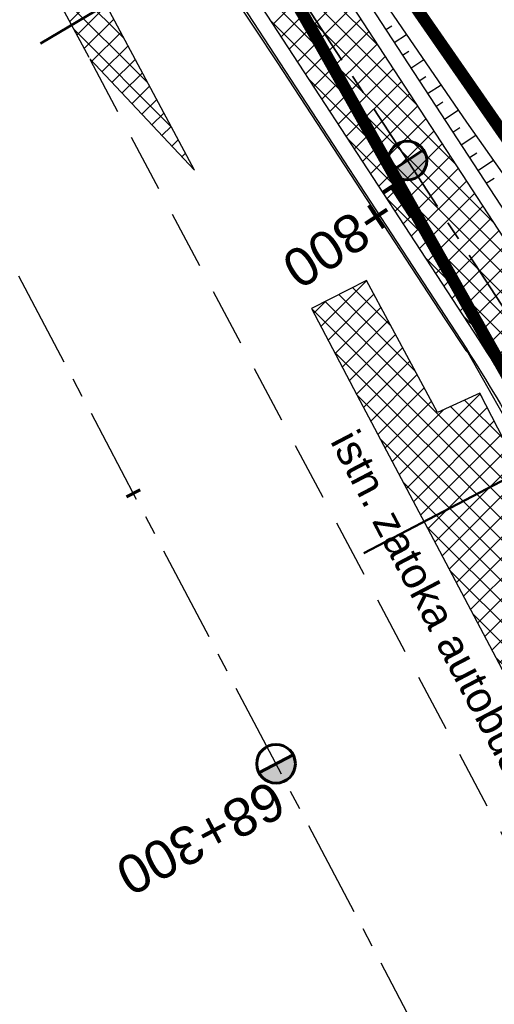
# Model space of a CAD drawing. Header units: metres. Extents: x 7529682 to 7533711, y 5721195 to 5727842.
# Tile 135 of 232: x 7530546 to 7530562, y 5726180 to 5726212. Entities that reach past the tile are written whole.
import ezdxf

# ---------------------------------------------------------------- set-up
doc = ezdxf.new("R2010")
doc.units = ezdxf.units.M
for name, pattern in [('817-dzialki-09-05-04$0$HIDDEN', [0.375, 0.25, -0.125]), ('ACAD_ISO05W100', [33, 24, -3, 0, -3, 0, -3]), ('CENTER', [50.800000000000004, 31.75, -6.35, 6.35, -6.35]), ('CENTER2', [28.575000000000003, 19.05, -3.175, 3.175, -3.175]), ('HIDDEN', [9.524999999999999, 6.35, -3.175])]:
    doc.linetypes.add(name, pattern=pattern)
for name, color, linetype in [('C-DROGI-SYTUACJA', 7, 'Continuous'), ('C-DROGI-SYTUACJA-ETYKIETY', 7, 'Continuous'), ('D-hatch-chodniki', 221, 'Continuous'), ('D-hatch-pobocza', 131, 'Continuous'), ('D-pobocza', 60, 'Continuous'), ('D-skarpa', 2, 'Continuous'), ('D-skarpa-kreskowanie', 2, 'Continuous')]:
    doc.layers.add(name, color=color, linetype=linetype)
for name, color, linetype, lineweight, true_color in [('D-hatch-ciag-pieszo-rowerowy', 7, 'Continuous', 13, 0xff9f80), ('D-LR-etap-III', 7, '817-dzialki-09-05-04$0$HIDDEN', 50, 0x00008f), ('D-przekroje-pop', 7, 'Continuous', 50, 0x000099)]:
    doc.layers.add(name, color=color, linetype=linetype, lineweight=lineweight, true_color=true_color)
for name, color, linetype, lineweight in [('D-krawędzie', 3, 'Continuous', 30), ('D-obrzeża', 2, 'Continuous', 30), ('D-opisy', 2, 'Continuous', 30), ('D-oś', 10, 'CENTER', 30), ('D-pas-drogowy', 7, 'ACAD_ISO05W100', 50)]:
    doc.layers.add(name, color=color, linetype=linetype, lineweight=lineweight)
doc.layers.add('poprzeczki', color=7, linetype='Continuous', true_color=0x0000c7)
doc.styles.get("Standard").update_dxf_attribs({"font": 'arial.ttf'})
pattern_1 = [(45, (0, 0), (-0.3367596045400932, 0.3367596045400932), []), (135, (0, 0), (-0.3367596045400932, -0.3367596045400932), [])]

# ---------------------------------------------------------------- blocks, each defined once
blk = doc.blocks.new('kilometraz')
at = {"linetype": 'ByBlock', "lineweight": -2}
blk.add_hatch(color=0, dxfattribs=at).paths.add_polyline_path([(0, -0.28125, 0.4142135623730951), (0.28125, 0, 0.4142135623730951), (0, 0.28125)])
at = {"color": 0, "linetype": 'ByBlock', "lineweight": -2}
blk.add_line((0, 0.28125), (0, -0.28125), dxfattribs=at)
blk.add_circle((0, 0), 0.28125, dxfattribs=at)
blk = doc.blocks.new('AeccTickLine')
at = {"color": 0, "linetype": 'ByBlock', "lineweight": -2}
blk.add_line((0, 1), (-3.673819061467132e-16, -1), dxfattribs=at)

msp = doc.modelspace()

# ---------------------------------------------------------------- hatches: boundary and pattern name
at = {"layer": 'D-hatch-chodniki', "true_color": 0x6e6e6e}
h = msp.add_hatch(dxfattribs=at)
h.set_pattern_fill('ANSI37', color=8, scale=0.15, style=0)
h.set_pattern_definition(pattern_1)
h.paths.add_polyline_path([(7530569.95, 5726176.26), (7530572.682691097, 5726174.422225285), (7530575.08, 5726172.81), (7530573.655, 5726175.529999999), (7530571.11, 5726177.18), (7530566.591466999, 5726185.820520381), (7530562.45, 5726193.74), (7530563.759999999, 5726194.44), (7530561.035, 5726199.74), (7530559.65, 5726199.11), (7530557.32, 5726203.42), (7530555.519999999, 5726202.51), (7530557.009500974, 5726199.688093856), (7530559.613885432, 5726194.767571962), (7530565.54, 5726183.56), (7530565.969999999, 5726183.81)])
at = {"layer": 'D-hatch-ciag-pieszo-rowerowy'}
h = msp.add_hatch(dxfattribs=at)
h.set_pattern_fill('ANSI37', color=256, scale=0.15, style=0)
h.set_pattern_definition(pattern_1)
edge = h.paths.add_edge_path()
edge.add_line((7530579.998522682, 5726163.493739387), (7530582.284496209, 5726164.518555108))
edge.add_line((7530582.284496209, 5726164.518555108), (7530574.938047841, 5726178.433592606))
edge.add_arc((7530619.154135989, 5726201.777490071), 49.99999999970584, 202.6680019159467, 207.8318275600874, ccw=False)
edge.add_line((7530573.016462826, 5726182.507951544), (7530570.149922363, 5726189.371401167))
edge.add_arc((7530524.012249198, 5726170.10186264), 50.00000000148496, 22.66800191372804, 27.59343639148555)
edge.add_line((7530568.325081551, 5726193.261588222), (7530565.111118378, 5726199.411048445))
edge.add_arc((7530529.660852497, 5726180.883267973), 40.00000000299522, 27.5934364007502, 33.13088798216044)
edge.add_line((7530563.157820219, 5726202.745407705), (7530555.510576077, 5726214.462444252))
edge.add_arc((7530589.007543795, 5726236.324583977), 39.99999999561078, 208.4475238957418, 213.1308879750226, ccw=False)
edge.add_line((7530553.837393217, 5726217.270437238), (7530543.027684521, 5726237.223001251))
edge.add_line((7530543.027684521, 5726237.223001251), (7530528.098577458, 5726266.318802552))
edge.add_line((7530528.098577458, 5726266.318802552), (7530507.524476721, 5726305.703644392))
edge.add_line((7530507.524476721, 5726305.703644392), (7530488.365786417, 5726341.908676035))
edge.add_line((7530488.365786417, 5726341.908676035), (7530485.291037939, 5726347.724119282))
edge.add_line((7530485.291037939, 5726347.724119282), (7530482.336740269, 5726347.963133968))
edge.add_line((7530482.336740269, 5726347.963133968), (7530486.156097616, 5726340.739370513))
edge.add_line((7530486.156097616, 5726340.739370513), (7530505.311679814, 5726304.540212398))
edge.add_line((7530505.311679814, 5726304.540212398), (7530525.878466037, 5726265.169372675))
edge.add_line((7530525.878466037, 5726265.169372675), (7530540.816194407, 5726236.056769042))
edge.add_line((7530540.816194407, 5726236.056769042), (7530551.687957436, 5726215.98966512))
edge.add_arc((7530586.858108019, 5726235.043811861), 40.00000000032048, 208.4475238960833, 213.1308879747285)
edge.add_line((7530553.361140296, 5726213.181672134), (7530560.998180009, 5726201.480270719))
edge.add_arc((7530527.501212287, 5726179.618130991), 40.00000000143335, 27.59343638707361, 33.130887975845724, ccw=False)
edge.add_line((7530562.95147817, 5726198.145911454), (7530566.059636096, 5726192.19889448))
edge.add_arc((7530521.746803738, 5726169.039168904), 50.00000000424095, 22.668001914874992, 27.593436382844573, ccw=False)
edge.add_line((7530567.884476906, 5726188.308707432), (7530570.753025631, 5726181.440449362))
edge.add_arc((7530616.890698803, 5726200.709987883), 50.00000000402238, 202.6680019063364, 207.8318275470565)
edge.add_line((7530572.674610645, 5726177.366090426), (7530579.998522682, 5726163.493739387))
at = {"layer": 'D-hatch-pobocza'}
h = msp.add_hatch(dxfattribs=at)
h.set_pattern_fill('ANSI37', color=256, scale=0.15, style=0)
h.set_pattern_definition(pattern_1)
h.paths.add_polyline_path([(7530484.05, 5726334.34), (7530471.92, 5726357.11), (7530458.95, 5726381.07), (7530447.57, 5726403.23), (7530435.55, 5726425.46), (7530424.34, 5726446.96), (7530408.219999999, 5726477.68), (7530396.719999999, 5726499.26), (7530381.74, 5726527.87), (7530371.44, 5726547.5), (7530359.58, 5726569.81), (7530349.42, 5726588.72), (7530332.29, 5726621.37), (7530323.719999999, 5726638.05), (7530306.54, 5726670.82), (7530298.559999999, 5726686.33), (7530287.259999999, 5726707.54), (7530284.291048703, 5726713.261271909), (7530282.669641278, 5726712.403913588), (7530284.501430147, 5726708.939695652), (7530291.375516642, 5726695.939652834), (7530296.045865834, 5726687.107244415), (7530304.46414878, 5726671.186868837), (7530316.603827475, 5726648.181421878), (7530333.058434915, 5726617.014067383), (7530350.00379698, 5726585.00616126), (7530367.257623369, 5726552.315762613), (7530385.762825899, 5726517.234589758), (7530404.054360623, 5726482.546167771), (7530421.086512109, 5726450.182125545), (7530442.441939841, 5726409.661369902), (7530463.421308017, 5726369.849931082), (7530489.269347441, 5726320.82820421), (7530506.411845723, 5726288.291398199), (7530524.314558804, 5726254.7836642), (7530540.549094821, 5726224.891183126), (7530548.272673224, 5726210.668598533), (7530551.69684983, 5726207.034942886), (7530543.21, 5726222.9), (7530538.34, 5726232.11), (7530533.7, 5726240.35), (7530511.95, 5726280.97), (7530499.24, 5726305.31)])

# ---------------------------------------------------------------- linework, layer by layer
at = {"layer": 'C-DROGI-SYTUACJA', "color": 10, "linetype": 'CENTER2', "lineweight": 35, "ltscale": 0.2}
msp.add_lwpolyline([(7530444.81964382, 5726422.144181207), (7530467.787193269, 5726378.155809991), (7530487.261147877, 5726341.323634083), (7530506.418078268, 5726305.121928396), (7530526.988521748, 5726265.744087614), (7530541.921939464, 5726236.639885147), (7530552.762675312, 5726216.630051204, 0.02043787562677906), (7530554.435858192, 5726213.822058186), (7530562.078000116, 5726202.112839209, -0.02416639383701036), (7530564.031298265, 5726198.778479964), (7530567.391574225, 5726192.349071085, -0.02149457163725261), (7530568.851446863, 5726189.236921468), (7530572.058530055, 5726181.558099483, 0.02253525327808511), (7530573.595798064, 5726178.298612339), (7530581.269449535, 5726163.763813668, 0.09655801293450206), (7530584.871000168, 5726159.294358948), (7530589.549337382, 5726155.353842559, -0.1081082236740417), (7530591.633482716, 5726152.642882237), (7530599.060079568, 5726136.869261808, -0.1935663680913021), (7530599.403975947, 5726130.908749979), (7530599.097438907, 5726129.998316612, 0.2231735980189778), (7530599.582685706, 5726125.774388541), (7530602.576188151, 5726120.930317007, -0.0171909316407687)], format="xyb", dxfattribs=at)
at = {"layer": 'D-krawędzie', "linetype": 'HIDDEN', "ltscale": 0.3}
msp.add_lwpolyline([(7530304.46414878, 5726671.186868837), (7530316.603827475, 5726648.181421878), (7530333.058434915, 5726617.014067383), (7530350.00379698, 5726585.00616126), (7530367.257623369, 5726552.315762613), (7530385.762825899, 5726517.234589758), (7530404.054360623, 5726482.546167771), (7530421.086512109, 5726450.182125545), (7530442.441939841, 5726409.661369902), (7530463.421308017, 5726369.849931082), (7530489.269347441, 5726320.82820421), (7530506.411845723, 5726288.291398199), (7530524.314558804, 5726254.7836642), (7530540.549094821, 5726224.891183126), (7530548.24, 5726210.73)], dxfattribs=at)
at = {"layer": 'D-krawędzie', "linetype": 'HIDDEN', "ltscale": 0.3, "flags": 128}
msp.add_lwpolyline([(7530572.009999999, 5726166.06), (7530548.24, 5726210.73)], dxfattribs=at)
at = {"layer": 'D-krawędzie', "color": 7, "linetype": 'ByBlock'}
msp.add_lwpolyline([(7530569.95, 5726176.26), (7530572.682691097, 5726174.422225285), (7530575.08, 5726172.81), (7530573.655, 5726175.529999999), (7530571.11, 5726177.18), (7530566.591466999, 5726185.820520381), (7530562.45, 5726193.74), (7530563.759999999, 5726194.44), (7530561.035, 5726199.74), (7530559.65, 5726199.11), (7530557.32, 5726203.42), (7530555.519999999, 5726202.51), (7530557.009500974, 5726199.688093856), (7530559.613885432, 5726194.767571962), (7530565.54, 5726183.56), (7530565.969999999, 5726183.81)], close=True, dxfattribs=at)
at = {"layer": 'D-LR-etap-III', "ltscale": 10, "flags": 128}
msp.add_lwpolyline([(7531750.474471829, 5723895.103125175, 0.4, 0.4, 0), (7531750.505, 5723895.13, 0.4, 0.4, 0), (7531682.71, 5724022.92, 0.4, 0.4, 0), (7531619.177023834, 5724147.203692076, 0.4, 0.4, 0), (7531592.308960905, 5724198.48863389, 0.4, 0.4, 0), (7531553.263875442, 5724272.918564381, 0.4, 0.4, 0), (7531504.019999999, 5724366.79, 0.4, 0.4, 0), (7531482.09, 5724407.62, 0.4, 0.4, 0), (7531412.350402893, 5724541.182759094, 0.4, 0.4, 0), (7531388.463669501, 5724586.929768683, 0.4, 0.4, 0), (7531345.12, 5724669.94, 0.4, 0.4, 0), (7531127.66, 5725081.67, 0.4, 0.4, 0), (7531059.253139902, 5725211.040795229, 0.4, 0.4, 0), (7531008.007244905, 5725307.953830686, 0.4, 0.4, 0), (7530964.181635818, 5725390.835555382, 0.4, 0.4, 0), (7530914.557354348, 5725484.683561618, 0.4, 0.4, 0), (7530865.243241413, 5725577.493975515, 0.4, 0.4, 0), (7530840.085257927, 5725624.058651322, 0.4, 0.4, 0), (7530802.559525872, 5725694.924584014, 0.4, 0.4, 0), (7530755.54, 5725787.51, 0.4, 0.4, 0), (7530708.717810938, 5725876.303221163, 0.4, 0.4, 0), (7530695.12, 5725902.09, 0.4, 0.4, 0), (7530642.91397006, 5726001.07839487, 0.4, 0.4, 0), (7530634.934723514, 5726016.146615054, 0.4, 0.4, 0), (7530610.820000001, 5726061.929999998, 0.4, 0.4, 0), (7530610.820000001, 5726061.929999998, 0.4, 0.4, 0), (7530607.21, 5726063.51, 0.4, 0.4, 0), (7530597.42, 5726080.68, 0.4, 0.4, 0), (7530591.16, 5726088.44, 0.4, 0.4, 0), (7530581.28, 5726107.21, 0.4, 0.4, 0), (7530571.29, 5726130.56, 0.4, 0.4, 0), (7530549.554994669, 5726171.527317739, 0.4, 0.4, 0), (7530531.014309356, 5726206.473807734, 0.4, 0.4, 0), (7530516.461208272, 5726236.016618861, 0.4, 0.4, 0), (7530500.798929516, 5726266.141265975, 0.4, 0.4, 0), (7530491.349999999, 5726283.94, 0.4, 0.4, 0), (7530482.4, 5726303.41, 0.4, 0.4, 0), (7530482.4, 5726303.41, 0.4, 0.4, 0), (7530450.41, 5726357.28, 0.4, 0.4, 0), (7530397.759396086, 5726458.499907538, 0.4, 0.4, 0), (7530334.707815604, 5726583.664702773, 0.4, 0.4, 0), (7530303.939274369, 5726645.167943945, 0.4, 0.4, 0), (7530300.509779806, 5726651.777515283, 0.4, 0.4, 0), (7530289.213532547, 5726671.966724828, 0.4, 0.4, 0), (7530281.54, 5726685.57, 0.4, 0.4, 0), (7530261.37085633, 5726724.163374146, 0.4, 0.4, 0), (7530254.03, 5726738.21, 0.4, 0.4, 0), (7530197.219999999, 5726845.06, 0.4, 0.4, 0), (7530194.71, 5726849.15, 0.4, 0.4, 0), (7530195.92, 5726850.75, 0.4, 0.4, 0), (7530170.546669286, 5726892.961489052, 0.4, 0.4, 0), (7530143.174718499, 5726945.065838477, 0.4, 0.4, 0), (7530105.059999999, 5727018.32, 0.4, 0.4, 0), (7530100.059999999, 5727027.16, 0.4, 0.4, 0), (7530062.318670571, 5727099.625398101, 0.4, 0.4, 0), (7530015.378537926, 5727189.420463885, 0.4, 0.4, 0), (7529983.207960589, 5727250.206596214, 0.4, 0.4, 0), (7529953.284293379, 5727306.74720398, 0.4, 0.4, 0), (7529900.67053443, 5727406.15903814, 0.4, 0.4, 0), (7529890.630239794, 5727425.131178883, 0.4, 0.4, 0), (7529875.155383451, 5727454.426350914, 0.4, 0.4, 0), (7529857.560096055, 5727487.787346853, 0.4, 0.4, 0), (7529835.194401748, 5727530.19312405, 0.4, 0.4, 0), (7529811.740544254, 5727574.662079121, 0.4, 0.4, 0), (7529792.101859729, 5727611.922638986, 0.4, 0.4, 0), (7529768.066117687, 5727657.469613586, 0.4, 0.4, 0), (7529755.210566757, 5727682.131373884, 0.4, 0.4, 0), (7529753.309999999, 5727681.13, 0.4, 0.4, 0), (7529739.21, 5727707.77, 0.4, 0.4, 0), (7529735.394745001, 5727711.251990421, 0.4, 0.4, 0), (7529725.42, 5727730.2, 0.4, 0.4, 0), (7529723.55, 5727729.88, 0.4, 0.4, 0), (7529695.566668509, 5727782.932080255, 0.4, 0.4, 0), (7529717.67971874, 5727794.024357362, 0.4, 0.4, 0), (7529736.274870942, 5727758.647400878, 0.4, 0.4, 0), (7529736.274870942, 5727758.647400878, 0.4, 0.4, 0), (7529744.511003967, 5727750.406106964, 0.4, 0.4, 0), (7529744.511003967, 5727750.406106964, 0.4, 0.4, 0), (7529750.282568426, 5727738.549848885, 0.4, 0.4, 0), (7529777.108510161, 5727687.569424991, 0.4, 0.4, 0), (7529796.51537536, 5727651.329932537, 0.4, 0.4, 0), (7529814.937945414, 5727616.793170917, 0.4, 0.4, 0), (7529839.006722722, 5727572.303976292, 0.4, 0.4, 0), (7529860.617626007, 5727532.509108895, 0.4, 0.4, 0), (7529882.348967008, 5727491.504261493, 0.4, 0.4, 0), (7529904.865139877, 5727449.096370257, 0.4, 0.4, 0), (7529920.747384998, 5727418.884773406, 0.4, 0.4, 0), (7529946.676504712, 5727368.547487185, 0.4, 0.4, 0), (7529972.024701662, 5727320.573310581, 0.4, 0.4, 0), (7529987.740014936, 5727290.153392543, 0.4, 0.4, 0), (7529996.497385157, 5727273.661630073, 0.4, 0.4, 0), (7530017.541471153, 5727234.202689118, 0.4, 0.4, 0), (7530033.053657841, 5727204.864166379, 0.4, 0.4, 0), (7530051.622983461, 5727170.222745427, 0.4, 0.4, 0), (7530069.276612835, 5727137.015751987, 0.4, 0.4, 0), (7530089.385386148, 5727097.533639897, 0.4, 0.4, 0), (7530109.712512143, 5727060.746615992, 0.4, 0.4, 0), (7530136.769722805, 5727011.640131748, 0.4, 0.4, 0), (7530162.446686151, 5726962.743777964, 0.4, 0.4, 0), (7530187.674104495, 5726916.992101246, 0.4, 0.4, 0), (7530207.820739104, 5726879.335323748, 0.4, 0.4, 0), (7530230.625609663, 5726834.518686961, 0.4, 0.4, 0), (7530262.288093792, 5726776.61832811, 0.4, 0.4, 0), (7530277.509672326, 5726760.213143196, 0.4, 0.4, 0), (7530286.036865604, 5726744.106684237, 0.4, 0.4, 0), (7530288.097472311, 5726735.884066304, 0.4, 0.4, 0), (7530290.393870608, 5726725.046963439, 0.4, 0.4, 0), (7530296.17664807, 5726713.582980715, 0.4, 0.4, 0), (7530302.726195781, 5726701.18226779, 0.4, 0.4, 0), (7530325.685047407, 5726657.466383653, 0.4, 0.4, 0), (7530343.243978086, 5726623.648592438, 0.4, 0.4, 0), (7530360.229820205, 5726591.746871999, 0.4, 0.4, 0), (7530383.20855044, 5726548.059469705, 0.4, 0.4, 0), (7530406.017875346, 5726503.605514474, 0.4, 0.4, 0), (7530427.464919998, 5726462.620289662, 0.4, 0.4, 0), (7530447.9278544, 5726424.388014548, 0.4, 0.4, 0), (7530471.126878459, 5726379.920667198, 0.4, 0.4, 0), (7530490.501003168, 5726343.033350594, 0.4, 0.4, 0), (7530509.499458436, 5726306.733076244, 0.4, 0.4, 0), (7530529.890269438, 5726267.244072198, 0.4, 0.4, 0), (7530543.852446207, 5726238.990319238, 0.4, 0.4, 0), (7530554.808897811, 5726218.943990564, 0.4, 0.4, 0), (7530559.027108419, 5726212.223286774, 0.4, 0.4, 0), (7530563.060988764, 5726206.409670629, 0.4, 0.4, 0), (7530566.93354971, 5726200.463543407, 0.4, 0.4, 0), (7530569.771022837, 5726194.901501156, 0.4, 0.4, 0), (7530571.47319415, 5726191.282350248, 0.4, 0.4, 0), (7530572.839142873, 5726188.024533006, 0.4, 0.4, 0), (7530575.295071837, 5726182.034664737, 0.4, 0.4, 0), (7530579.736851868, 5726173.306070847, 0.4, 0.4, 0), (7530583.3, 5726167.41, 0.4, 0.4, 0), (7530593.4, 5726163.33, 0.4, 0.4, 0), (7530598.618375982, 5726155.264489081, 0.4, 0.4, 0), (7530608.258304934, 5726140.497132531, 0.4, 0.4, 0), (7530603.269999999, 5726136.83, 0.4, 0.4, 0), (7530606.53, 5726131.84, 0.4, 0.4, 0), (7530604.239057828, 5726124.21679044, 0.4, 0.4, 0), (7530605.847136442, 5726121.630127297, 0.4, 0.4, 0), (7530608.971611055, 5726116.164124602, 0.4, 0.4, 0), (7530618.114293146, 5726097.791111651, 0.4, 0.4, 0), (7530651.213125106, 5726034.959524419, 0.4, 0.4, 0), (7530670.243741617, 5725998.61095082, 0.4, 0.4, 0), (7530698.075474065, 5725945.952624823, 0.4, 0.4, 0), (7530716.505955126, 5725911.3051464, 0.4, 0.4, 0), (7530735.223454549, 5725875.667401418, 0.4, 0.4, 0), (7530752.504235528, 5725842.154920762, 0.4, 0.4, 0), (7530778.310652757, 5725793.501254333, 0.4, 0.4, 0), (7530797.499961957, 5725756.381811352, 0.4, 0.4, 0), (7530812.518974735, 5725728.28874362, 0.4, 0.4, 0), (7530820.039295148, 5725713.160404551, 0.4, 0.4, 0), (7530822.422446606, 5725710.193574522, 0.4, 0.4, 0), (7530833.154893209, 5725688.800634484, 0.4, 0.4, 0), (7530849.629354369, 5725656.158601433, 0.4, 0.4, 0), (7530867.98290276, 5725621.963939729, 0.4, 0.4, 0), (7530872.629809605, 5725612.88760475, 0.4, 0.4, 0), (7530880.354488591, 5725597.594500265, 0.4, 0.4, 0), (7530883.839446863, 5725593.389159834, 0.4, 0.4, 0), (7530891.782113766, 5725587.763349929, 0.4, 0.4, 0), (7530895.038670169, 5725584.280746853, 0.4, 0.4, 0), (7530897.033644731, 5725580.941110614, 0.4, 0.4, 0), (7530900.951646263, 5725579.945856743, 0.4, 0.4, 0), (7530904.80970798, 5725571.977328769, 0.4, 0.4, 0), (7530903.682362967, 5725568.566434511, 0.4, 0.4, 0), (7530908.900614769, 5725558.844845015, 0.4, 0.4, 0), (7530910.252030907, 5725545.671606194, 0.4, 0.4, 0), (7530912.872986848, 5725538.645543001, 0.4, 0.4, 0), (7530945.278171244, 5725478.464284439, 0.4, 0.4, 0), (7530959.692318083, 5725450.24628822, 0.4, 0.4, 0), (7531002.82670893, 5725368.192370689, 0.4, 0.4, 0), (7531044.703532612, 5725290.314293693, 0.4, 0.4, 0), (7531064.098839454, 5725253.212562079, 0.4, 0.4, 0), (7531083.010253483, 5725216.677517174, 0.4, 0.4, 0), (7531113.013137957, 5725158.465613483, 0.4, 0.4, 0), (7531137.364304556, 5725113.07076138, 0.4, 0.4, 0), (7531150.830830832, 5725086.711759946, 0.4, 0.4, 0), (7531159.745663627, 5725076.640848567, 0.4, 0.4, 0), (7531166.309999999, 5725074.58, 0.4, 0.4, 0), (7531172.29, 5725062.58, 0.4, 0.4, 0), (7531170.589828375, 5725055.605912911, 0.4, 0.4, 0), (7531173.732823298, 5725044.080706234, 0.4, 0.4, 0), (7531215.342008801, 5724964.859648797, 0.4, 0.4, 0), (7531238.054496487, 5724921.684649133, 0.4, 0.4, 0), (7531262.389821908, 5724875.282876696, 0.4, 0.4, 0), (7531295.587160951, 5724811.265731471, 0.4, 0.4, 0), (7531348.487908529, 5724712.362812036, 0.4, 0.4, 0), (7531363.740817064, 5724682.68394264, 0.4, 0.4, 0), (7531366.986905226, 5724675.865317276, 0.4, 0.4, 0), (7531382.541261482, 5724646.110625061, 0.4, 0.4, 0), (7531401.299165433, 5724610.874551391, 0.4, 0.4, 0), (7531428.964837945, 5724558.862274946, 0.4, 0.4, 0), (7531449.111202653, 5724520.397801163, 0.4, 0.4, 0), (7531477.292992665, 5724465.831467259, 0.4, 0.4, 0), (7531500.996290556, 5724421.112506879, 0.4, 0.4, 0), (7531512.121834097, 5724400.549045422, 0.4, 0.4, 0), (7531513.78163794, 5724396.757451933, 0.4, 0.4, 0), (7531526.32, 5724379.39, 0.4, 0.4, 0), (7531566.783642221, 5724302.73628205, 0.4, 0.4, 0), (7531578.579156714, 5724282.774819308, 0.4, 0.4, 0), (7531584.232619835, 5724273.111246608, 0.4, 0.4, 0), (7531590.109283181, 5724263.508189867, 0.4, 0.4, 0), (7531593.027899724, 5724258.771479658, 0.4, 0.4, 0), (7531595.711841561, 5724254.226824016, 0.4, 0.4, 0), (7531601.659976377, 5724243.898197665, 0.4, 0.4, 0), (7531606.097733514, 5724235.986407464, 0.4, 0.4, 0), (7531609.382207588, 5724230.799061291, 0.4, 0.4, 0), (7531611.580260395, 5724227.671180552, 0.4, 0.4, 0), (7531612.707802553, 5724225.86410867, 0.4, 0.4, 0), (7531618.665224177, 5724214.480919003, 0.4, 0.4, 0), (7531619.885522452, 5724212.333950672, 0.4, 0.4, 0), (7531620.931818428, 5724210.787064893, 0.4, 0.4, 0), (7531623.518605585, 5724207.111542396, 0.4, 0.4, 0), (7531626.143926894, 5724203.61306897, 0.4, 0.4, 0), (7531632.022984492, 5724196.485954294, 0.4, 0.4, 0), (7531653.949089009, 5724152.617641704, 0.4, 0.4, 0), (7531656.750690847, 5724143.103797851, 0.4, 0.4, 0), (7531659.61440691, 5724133.254504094, 0.4, 0.4, 0), (7531661.627147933, 5724128.646047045, 0.4, 0.4, 0.01093811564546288), (7531674.314987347, 5724101.43546424, 0.4, 0.4, 0), (7531685.137626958, 5724081.408252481, 0.4, 0.4, 0), (7531692.159945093, 5724066.277333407, 0.4, 0.4, 0), (7531699.662164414, 5724051.388120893, 0.4, 0.4, 0), (7531704.480624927, 5724040.808561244, 0.4, 0.4, 0), (7531704.480624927, 5724040.808561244, 0.4, 0.4, 0), (7531704.401251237, 5724037.368913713, 0.4, 0.4, 0), (7531720.383609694, 5724003.441317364, 0.4, 0.4, 0), (7531728.79890528, 5723986.206298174, 0.4, 0.4, 0), (7531733.237926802, 5723977.192631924, 0.4, 0.4, 0), (7531736.750027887, 5723969.505210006, 0.4, 0.4, 0), (7531737.336143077, 5723968.518916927, 0.4, 0.4, 0), (7531738.285051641, 5723967.699360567, 0.4, 0.4, 0), (7531742.180915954, 5723962.346428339, 0.4, 0.4, 0), (7531744.286141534, 5723958.615526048, 0.4, 0.4, 0), (7531755.393260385, 5723944.192617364, 0.4, 0.4, 0), (7531758.69, 5723936.76, 0.4, 0.4, 0), (7531780.08, 5723929.25, 0.4, 0.4, 0), (7531792.611989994, 5723906.337708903, 0.4, 0.4, 0), (7531792.611989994, 5723906.337708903, 0.4, 0.4, 0), (7531756.962094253, 5723883.055323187, 0.4, 0.4, 0), (7531750.46, 5723895.130000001, 0.4, 0.4, 0), (7531750.46, 5723895.130000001, 0, 0, 0)], format="xyseb", dxfattribs=at)
at = {"layer": 'D-obrzeża'}
for points in [[(7530445.927238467, 5726422.723607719), (7530468.89375299, 5726378.737218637), (7530488.365786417, 5726341.908676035), (7530507.524476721, 5726305.703644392), (7530528.098577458, 5726266.318802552), (7530543.027684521, 5726237.223001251), (7530553.837393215, 5726217.270437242, 0.02043787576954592), (7530555.510576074, 5726214.462444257), (7530563.157820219, 5726202.745407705, -0.0241663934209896), (7530565.111118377, 5726199.411048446), (7530568.325081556, 5726193.261588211, -0.0214945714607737), (7530570.149922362, 5726189.371401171), (7530573.016462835, 5726182.507951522, 0.02253525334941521), (7530574.938047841, 5726178.433592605), (7530582.466790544, 5726164.173268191, 0.1441227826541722), (7530586.406513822, 5726160.126788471), (7530591.401727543, 5726157.316315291, -0.1432658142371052), (7530593.36372415, 5726155.307912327), (7530594.228048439, 5726153.684013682)], [(7530443.712049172, 5726421.564754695), (7530466.680633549, 5726377.574401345), (7530486.156097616, 5726340.739370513), (7530505.311679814, 5726304.540212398), (7530525.878466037, 5726265.169372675), (7530540.816194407, 5726236.056769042), (7530551.687957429, 5726215.989665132, 0.02043787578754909), (7530553.361140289, 5726213.181672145), (7530560.998180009, 5726201.480270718, -0.02416639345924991), (7530562.95147817, 5726198.145911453), (7530566.059636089, 5726192.198894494, -0.02149457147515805), (7530567.884476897, 5726188.308707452), (7530570.753025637, 5726181.440449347, 0.02253525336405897), (7530572.674610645, 5726177.366090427), (7530580.714128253, 5726162.138298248, 0.1015835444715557), (7530584.545960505, 5726157.478765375), (7530584.686263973, 5726157.365285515, -0.1007353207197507), (7530588.494501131, 5726152.75026333), (7530588.874100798, 5726152.037068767)]]:
    msp.add_lwpolyline(points, format="xyb", dxfattribs=at)
at = {"layer": 'D-oś', "ltscale": 0.1}
msp.add_lwpolyline([(7530594.845000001, 5726110.895), (7530540.21, 5726214.45), (7530503.320056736, 5726286.650988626), (7530486.173361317, 5726319.195761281), (7530460.324927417, 5726368.21823651), (7530439.345630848, 5726408.029539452), (7530417.989237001, 5726448.552129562), (7530400.958415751, 5726480.913646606), (7530382.667120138, 5726515.601615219), (7530364.162298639, 5726550.68206594), (7530346.909504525, 5726583.37050876), (7530329.964237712, 5726615.378234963), (7530313.508365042, 5726646.547986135), (7530301.370075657, 5726669.550802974)], dxfattribs=at)
at = {"layer": 'D-pas-drogowy', "ltscale": 0.2, "flags": 128}
msp.add_lwpolyline([(7531633.018560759, 5724182.834272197, 0.4, 0.4, 0), (7531617.558899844, 5724211.608162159, 0.4, 0.4, 0), (7531566.783642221, 5724302.73628205, 0.4, 0.4, 0), (7531538.419082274, 5724356.469679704, 0.4, 0.4, 0), (7531526.32, 5724379.39, 0.4, 0.4, 0), (7531516.102085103, 5724393.607319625, 0.4, 0.4, 0.001485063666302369), (7531513.78037409, 5724396.837773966, 0.4, 0.4, 0), (7531501.87, 5724413.41, 0.4, 0.4, 0), (7531474.926107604, 5724464.507896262, 0.4, 0.4, 0), (7531446.200436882, 5724518.992313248, 0.4, 0.4, 0), (7531424.962185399, 5724559.262257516, 0.4, 0.4, 0), (7531398.444460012, 5724609.565801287, 0.4, 0.4, 0), (7531379.647455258, 5724645.216004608, 0.4, 0.4, 0), (7531365.23, 5724672.56, 0.4, 0.4, 0), (7531341.305752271, 5724717.915356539, 0.4, 0.4, 0), (7531312.899996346, 5724771.788898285, 0.4, 0.4, 0), (7531292.590923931, 5724810.306502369, 0.4, 0.4, 0), (7531259.391619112, 5724873.271351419, 0.4, 0.4, 0), (7531233.740401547, 5724921.922582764, 0.4, 0.4, 0), (7531203.072738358, 5724980.092044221, 0.4, 0.4, 0), (7531173.471398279, 5725036.225177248, 0.4, 0.4, 0), (7531168.269999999, 5725046.09, 0.4, 0.4, 0), (7531172.29, 5725062.58, 0.4, 0.4, 0), (7531166.309999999, 5725074.58, 0.4, 0.4, 0), (7531150.32, 5725079.6, 0.4, 0.4, 0), (7531141.5, 5725096.43, 0.4, 0.4, 0), (7531109.311735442, 5725157.814415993, 0.4, 0.4, 0), (7531086.641300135, 5725201.047918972, 0.4, 0.4, 0), (7531059.198258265, 5725253.383662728, 0.4, 0.4, 0), (7531028.206828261, 5725312.48946212, 0.4, 0.4, 0), (7530999.104694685, 5725367.990143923, 0.4, 0.4, 0), (7530956.247527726, 5725449.724815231, 0.4, 0.4, 0), (7530924.397774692, 5725510.463768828, 0.4, 0.4, 0), (7530897.509999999, 5725561.74, 0.4, 0.4, 0), (7530894.46, 5725566.14, 0.4, 0.4, 0), (7530892.16, 5725570.49, 0.4, 0.4, 0), (7530869.362688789, 5725613.307018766, 0.4, 0.4, 0), (7530861.693971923, 5725627.704613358, 0.4, 0.4, 0), (7530852.74, 5725644.52, 0.4, 0.4, 0), (7530831.509999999, 5725684.2, 0.4, 0.4, 0), (7530811.13, 5725722.52, 0.4, 0.4, 0), (7530792.3476413, 5725757.940652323, 0.4, 0.4, 0), (7530768.03, 5725803.8, 0.4, 0.4, 0), (7530748.768542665, 5725840.178507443, 0.4, 0.4, 0), (7530727.7, 5725879.97, 0.4, 0.4, 0), (7530712.0981582, 5725909.54523909, 0.4, 0.4, 0), (7530693.644105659, 5725944.645156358, 0.4, 0.4, 0), (7530665.702224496, 5725997.538976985, 0.4, 0.4, 0), (7530641.759999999, 5726042.88, 0.4, 0.4, 0), (7530616.5, 5726091.48, 0.4, 0.4, 0), (7530604.628439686, 5726114.319880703, 0.4, 0.4, -0.007762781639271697), (7530602.5, 5726118.43, 0.4, 0.4, 0), (7530603.992037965, 5726123.394821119, 0.4, 0.4, 0), (7530606.53, 5726131.84, 0.4, 0.4, 0), (7530603.269999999, 5726136.83, 0.4, 0.4, 0), (7530593.775620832, 5726151.368713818, 0.4, 0.4, 0), (7530590.202637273, 5726156.84001263, 0.4, 0.4, 0), (7530583.3, 5726167.41, 0.4, 0.4, 0), (7530580.578343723, 5726170.427567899, 0.4, 0.4, 0), (7530575.849999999, 5726175.67, 0.4, 0.4, 0), (7530569.009999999, 5726186.66, 0.4, 0.4, 0), (7530562.555322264, 5726199.189409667, 0.4, 0.4, 0), (7530555.67, 5726211.39, 0.4, 0.4, 0), (7530548.29, 5726224.23, 0.4, 0.4, 0), (7530540.58, 5726237.71, 0.4, 0.4, 0), (7530532.679999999, 5726252.65, 0.4, 0.4, 0), (7530524.059999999, 5726269.35, 0.4, 0.4, 0), (7530502.82, 5726309.91, 0.4, 0.4, 0), (7530488.83, 5726336.63, 0.4, 0.4, 0), (7530466.03, 5726380.16, 0.4, 0.4, 0), (7530438.469999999, 5726432.77, 0.4, 0.4, 0), (7530424.53, 5726459.09, 0.4, 0.4, 0), (7530401.63, 5726502.97, 0.4, 0.4, 0), (7530383.38, 5726538.06, 0.4, 0.4, 0), (7530353.969999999, 5726593.52, 0.4, 0.4, 0), (7530338.469999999, 5726622.74, 0.4, 0.4, 0), (7530322.009999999, 5726653.88, 0.4, 0.4, 0), (7530297.54, 5726700.33, 0.4, 0.4, 0), (7530287.38, 5726719.6, 0.4, 0.4, 0), (7530285.94993921, 5726722.315508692, 0.4, 0.4, 0), (7530280.259999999, 5726733.12, 0.4, 0.4, 0), (7530266.73, 5726758.74, 0.4, 0.4, 0), (7530260.42, 5726770.47, 0.4, 0.4, 0), (7530253.25, 5726783.82, 0.4, 0.4, 0), (7530244.95, 5726799.33, 0.4, 0.4, 0), (7530239.389999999, 5726808.49, 0.4, 0.4, 0), (7530238.29, 5726807.9, 0.4, 0.4, 0), (7530218.11, 5726850.67, 0.4, 0.4, 0), (7530175.906646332, 5726928.168028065, 0.4, 0.4, 0), (7530096.679999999, 5727076.15, 0.4, 0.4, 0), (7530094.679999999, 5727079.89, 0.4, 0.4, 0), (7530064.59693469, 5727135.522637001, 0.4, 0.4, 0), (7530046.730970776, 5727168.8921561, 0.4, 0.4, 0), (7530025.803045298, 5727208.461374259, 0.4, 0.4, 0), (7530012.846501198, 5727232.979315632, 0.4, 0.4, 0), (7529994.15, 5727268.45, 0.4, 0.4, 0), (7529981.670868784, 5727291.93018666, 0.4, 0.4, 0), (7529949.889999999, 5727351.73, 0.4, 0.4, 0), (7529924.75, 5727399.03, 0.4, 0.4, 0), (7529915.515824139, 5727417.099754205, 0.4, 0.4, 0), (7529885.83, 5727475.19, 0.4, 0.4, 0), (7529862.559999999, 5727519.97, 0.4, 0.4, 0), (7529852.984923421, 5727538.191086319, 0.4, 0.4, 0), (7529836.513084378, 5727569.51130111, 0.4, 0.4, 0), (7529815.36890814, 5727609.140983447, 0.4, 0.4, 0), (7529792.795203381, 5727651.247499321, 0.4, 0.4, 0), (7529774.199114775, 5727685.858348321, 0.4, 0.4, 0), (7529746.966026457, 5727736.059440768, 0.4, 0.4, 0), (7529733.92, 5727757.62, 0.4, 0.4, 0), (7529708.607472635, 5727806.388536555, 0.4, 0.4, 0), (7529688.491967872, 5727796.344621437, 0.4, 0.4, 0), (7529723.55, 5727729.88, 0.4, 0.4, 0), (7529725.42, 5727730.2, 0.4, 0.4, 0), (7529735.38, 5727711.28, 0.4, 0.4, 0), (7529739.21, 5727707.77, 0.4, 0.4, 0), (7529753.309999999, 5727681.13, 0.4, 0.4, 0), (7529755.178396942, 5727682.114424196, 0.4, 0.4, 0), (7529792.101859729, 5727611.922638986, 0.4, 0.4, 0), (7529811.740544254, 5727574.662079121, 0.4, 0.4, 0), (7529835.194401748, 5727530.19312405, 0.4, 0.4, 0), (7529857.560096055, 5727487.787346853, 0.4, 0.4, 0), (7529875.155383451, 5727454.426350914, 0.4, 0.4, 0), (7529890.630239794, 5727425.131178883, 0.4, 0.4, 0), (7529900.67053443, 5727406.15903814, 0.4, 0.4, 0), (7529953.284293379, 5727306.74720398, 0.4, 0.4, 0), (7529983.207960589, 5727250.206596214, 0.4, 0.4, 0), (7530015.378537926, 5727189.420463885, 0.4, 0.4, 0), (7530062.318670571, 5727099.625398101, 0.4, 0.4, 0), (7530100.059999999, 5727027.16, 0.4, 0.4, 0), (7530105.059999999, 5727018.32, 0.4, 0.4, 0), (7530143.174718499, 5726945.065838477, 0.4, 0.4, 0), (7530170.546669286, 5726892.961489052, 0.4, 0.4, 0), (7530195.92, 5726850.75, 0.4, 0.4, 0), (7530194.71, 5726849.15, 0.4, 0.4, 0), (7530197.219999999, 5726845.06, 0.4, 0.4, 0), (7530254.03, 5726738.21, 0.4, 0.4, 0), (7530261.37085633, 5726724.163374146, 0.4, 0.4, 0), (7530281.54, 5726685.57, 0.4, 0.4, 0), (7530289.213532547, 5726671.966724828, 0.4, 0.4, 0), (7530300.509779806, 5726651.777515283, 0.4, 0.4, 0), (7530303.939274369, 5726645.167943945, 0.4, 0.4, 0), (7530334.707815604, 5726583.664702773, 0.4, 0.4, 0), (7530397.759396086, 5726458.499907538, 0.4, 0.4, 0), (7530450.41, 5726357.28, 0.4, 0.4, 0), (7530482.4, 5726303.41, 0.4, 0.4, 0), (7530483.687990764, 5726301.003383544, 0.4, 0.4, 0), (7530491.349999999, 5726283.94, 0.4, 0.4, 0), (7530512.67, 5726243.78, 0.4, 0.4, 0), (7530529.429999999, 5726209.46, 0.4, 0.4, 0), (7530571.29, 5726130.56, 0.4, 0.4, 0), (7530581.28, 5726107.21, 0.4, 0.4, 0), (7530591.16, 5726088.44, 0.4, 0.4, 0), (7530597.42, 5726080.68, 0.4, 0.4, 0), (7530607.21, 5726063.51, 0.4, 0.4, 0), (7530610.820000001, 5726061.929999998, 0.4, 0.4, 0), (7530634.934723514, 5726016.146615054, 0.4, 0.4, 0), (7530642.91397006, 5726001.07839487, 0.4, 0.4, 0), (7530695.12, 5725902.09, 0.4, 0.4, 0), (7530708.717810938, 5725876.303221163, 0.4, 0.4, 0), (7530755.54, 5725787.51, 0.4, 0.4, 0), (7530802.559525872, 5725694.924584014, 0.4, 0.4, 0), (7530840.085257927, 5725624.058651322, 0.4, 0.4, 0), (7530865.243241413, 5725577.493975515, 0.4, 0.4, 0), (7530914.557354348, 5725484.683561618, 0.4, 0.4, 0), (7530964.181635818, 5725390.835555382, 0.4, 0.4, 0), (7531008.007244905, 5725307.953830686, 0.4, 0.4, 0), (7531059.253139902, 5725211.040795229, 0.4, 0.4, 0), (7531127.66, 5725081.67, 0.4, 0.4, 0), (7531345.12, 5724669.94, 0.4, 0.4, 0), (7531388.463669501, 5724586.929768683, 0.4, 0.4, 0), (7531412.350402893, 5724541.182759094, 0.4, 0.4, 0), (7531482.09, 5724407.62, 0.4, 0.4, 0), (7531504.019999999, 5724366.79, 0.4, 0.4, 0), (7531519.374444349, 5724337.520497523, 0.4, 0.4, 0), (7531563.748815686, 5724252.931583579, 0.4, 0.4, 0), (7531602.175111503, 5724179.681224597, 0.4, 0.4, 0), (7531619.177023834, 5724147.203692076, 0.4, 0.4, 0), (7531625.038493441, 5724135.63500206, 0.4, 0.4, 0), (7531656.796442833, 5724073.31633882, 0.4, 0.4, 0), (7531675.12, 5724037.36, 0.4, 0.4, 0), (7531682.71, 5724022.92, 0.4, 0.4, 0), (7531705.565196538, 5723979.810545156, 0.4, 0.4, 0), (7531736.605941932, 5723921.261514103, 0.4, 0.4, 0), (7531750.46, 5723895.130000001, 0.4, 0.4, 0), (7531740.769999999, 5723886.56, 0.4, 0.4, 0), (7531732.86, 5723885, 0.4, 0.4, 0), (7531722.179999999, 5723887.77, 0.4, 0.4, 0), (7531729.87, 5723862.17, 0.4, 0.4, 0), (7531742.92, 5723861.93, 0.4, 0.4, 0), (7531763.71, 5723859.52, 0.4, 0.4, 0), (7531768.42, 5723854.12, 0.4, 0.4, 0), (7531787.42, 5723817.97, 0.4, 0.4, 0), (7531795.57, 5723809.82, 0.4, 0.4, 0), (7531816.346897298, 5723819.850397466, 0.4, 0.4, 0), (7531816.346897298, 5723819.850397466, 0.4, 0.4, 0), (7531805.059999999, 5723843.23, 0.4, 0.4, 0), (7531803.61, 5723886.23, 0.4, 0.4, 0), (7531803.61, 5723886.23, 0.4, 0.4, 0), (7531780.08, 5723929.25, 0.4, 0.4, 0), (7531758.69, 5723936.76, 0.4, 0.4, 0), (7531749.3590272, 5723946.412126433, 0.4, 0.4, 0), (7531742.71, 5723953.29, 0.4, 0.4, 0), (7531735.177368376, 5723967.877529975, 0.4, 0.4, 0), (7531722.37, 5723992.68, 0.4, 0.4, 0), (7531705.041669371, 5724030.885563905, 0.4, 0.4, 0), (7531699.469999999, 5724043.17, 0.4, 0.4, 0), (7531692.69, 5724058.11, 0.4, 0.4, 0), (7531679.672010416, 5724084.016803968, 0.4, 0.4, 0), (7531674.55, 5724094.21, 0.4, 0.4, 0), (7531666.633166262, 5724114.002855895, 0.4, 0.4, 0), (7531649, 5724153.82, 0.4, 0.4, 0), (7531641.49, 5724149.34, 0.4, 0.4, 0), (7531626.04, 5724179.34, 0.4, 0.4, 0), (7531633.03, 5724182.84, 0, 0, 0)], format="xyseb", dxfattribs=at)
at = {"layer": 'D-pobocza'}
msp.add_lwpolyline([(7530548.272673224, 5726210.668598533), (7530551.69684983, 5726207.034942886), (7530543.21, 5726222.9), (7530538.34, 5726232.11), (7530533.7, 5726240.35), (7530511.95, 5726280.97), (7530499.24, 5726305.31), (7530484.05, 5726334.34), (7530471.92, 5726357.11), (7530458.95, 5726381.07), (7530447.57, 5726403.23), (7530435.55, 5726425.46), (7530424.34, 5726446.96), (7530408.219999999, 5726477.68), (7530396.719999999, 5726499.26), (7530381.74, 5726527.87), (7530371.44, 5726547.5), (7530359.58, 5726569.81), (7530349.42, 5726588.72), (7530332.29, 5726621.37), (7530323.719999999, 5726638.05), (7530306.54, 5726670.82)], dxfattribs=at)
for points in [[(7530324.032388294, 5726655.813713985), (7530341.471974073, 5726622.699070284), (7530358.390317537, 5726590.298920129), (7530381.35380982, 5726547.094645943), (7530404.499700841, 5726502.816380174), (7530425.990268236, 5726461.837237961), (7530446.370276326, 5726422.955378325), (7530469.336376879, 5726378.969782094), (7530488.807806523, 5726342.142381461), (7530507.967036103, 5726305.936330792), (7530528.542599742, 5726266.548688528), (7530543.469982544, 5726237.456247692), (7530554.277020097, 5726217.508614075, 0.02043787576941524), (7530555.92928817, 5726214.735721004), (7530563.576532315, 5726203.018684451, -0.0241663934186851), (7530565.554246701, 5726199.642645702), (7530568.768209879, 5726193.493185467, -0.02149457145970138), (7530570.611299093, 5726189.564096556), (7530573.477839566, 5726182.700646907, 0.0225352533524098), (7530575.380208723, 5726178.66703158), (7530582.908951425, 5726164.406707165)], [(7530320.935591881, 5726654.182808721), (7530338.372316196, 5726621.073598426), (7530355.293739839, 5726588.667549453), (7530378.257598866, 5726545.462585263), (7530401.398999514, 5726501.192909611), (7530422.890394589, 5726460.212189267), (7530443.269011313, 5726421.332984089), (7530466.238009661, 5726377.341837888), (7530485.714077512, 5726340.505665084), (7530504.869120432, 5726304.307525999), (7530525.434443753, 5726264.9394867), (7530540.373896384, 5726235.823522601), (7530551.248330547, 5726215.751488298, 0.02043787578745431), (7530552.942428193, 5726212.908395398), (7530560.579467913, 5726201.206993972, -0.02416639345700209), (7530562.508349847, 5726197.914314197), (7530565.616507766, 5726191.967297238, -0.02149457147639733), (7530567.423100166, 5726188.116012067), (7530570.291648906, 5726181.247753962, 0.02253525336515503), (7530572.232449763, 5726177.132651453), (7530572.778585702, 5726176.098205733)]]:
    msp.add_lwpolyline(points, format="xyb", dxfattribs=at)
at = {"layer": 'D-przekroje-pop', "extrusion": (0.5105761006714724, -0.8598325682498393, 0), "elevation": -1078665.712241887}
msp.add_lwpolyline([(9398688.849876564, 0), (9398683.849876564, 0), (9398675.849876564, 0)], dxfattribs=at)
at = {"layer": 'D-przekroje-pop', "extrusion": (0.4631945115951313, -0.8862566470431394, 0), "elevation": -1586765.160919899}
msp.add_lwpolyline([(9326361.275216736, 0), (9326356.275216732, 0), (9326348.275216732, 0)], dxfattribs=at)
at = {"layer": 'D-skarpa', "linetype": 'Continuous'}
for points in [[(7530556.22542365, 5726214.990036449), (7530560.593495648, 5726208.605618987), (7530563.478168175, 5726204.51764045), (7530564.208897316, 5726203.503591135), (7530564.265340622, 5726203.421422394), (7530566.281657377, 5726200.092144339), (7530566.339150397, 5726199.984659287), (7530566.639479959, 5726199.419163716), (7530567.004307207, 5726198.726082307), (7530567.977596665, 5726196.842936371), (7530568.587379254, 5726195.647100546), (7530569.603231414, 5726193.504974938), (7530570.788858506, 5726190.975208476), (7530571.127056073, 5726190.187336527), (7530572.737386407, 5726186.316550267), (7530574.298326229, 5726182.493557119), (7530574.606984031, 5726181.735779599), (7530575.685236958, 5726179.401732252)], [(7530552.904868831, 5726212.822842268), (7530554.413247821, 5726210.542706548), (7530554.413247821, 5726210.542706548), (7530559.888690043, 5726202.174930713), (7530560.575824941, 5726201.132429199), (7530560.638587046, 5726201.066479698), (7530562.414125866, 5726197.926721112), (7530562.414125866, 5726197.926721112), (7530562.70785593, 5726197.3643338), (7530563.176214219, 5726196.50931668), (7530563.868489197, 5726195.137495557), (7530564.686773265, 5726193.608481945), (7530565.586370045, 5726191.405596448), (7530566.709639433, 5726189.173947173), (7530567.036837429, 5726188.479044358), (7530568.799338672, 5726184.671812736), (7530570.143003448, 5726180.758074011), (7530570.476797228, 5726179.904217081), (7530571.564728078, 5726177.482496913), (7530572.778585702, 5726176.098205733)]]:
    msp.add_lwpolyline(points, dxfattribs=at)
at = {"layer": 'D-skarpa-kreskowanie', "linetype": 'Continuous'}
for p, q in [((7530557.958099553, 5726211.627195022, 107.6685835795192), (7530558.154466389, 5726211.755355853, 107.5122497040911)), ((7530558.2313763, 5726211.208482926, 107.6772430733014), (7530558.633232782, 5726211.470758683, 107.3573123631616)), ((7530558.504653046, 5726210.789770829, 107.6859025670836), (7530558.710142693, 5726210.923885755, 107.5223057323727)), ((7530558.777929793, 5726210.371058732, 107.6945620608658), (7530559.198031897, 5726210.645242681, 107.3601054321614)), ((7530559.051206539, 5726209.952346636, 107.703221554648), (7530559.265818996, 5726210.092415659, 107.5323617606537)), ((7530559.324483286, 5726209.53363454, 107.7118810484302), (7530559.762831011, 5726209.81972668, 107.3628985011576)), ((7530559.597760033, 5726209.114922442, 107.7205405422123), (7530559.8214953, 5726209.26094556, 107.5424177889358)), ((7530559.871036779, 5726208.696210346, 107.7292000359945), (7530560.327630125, 5726208.994210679, 107.3656915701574)), ((7530560.144313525, 5726208.27749825, 107.7378595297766), (7530560.377349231, 5726208.429591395, 107.5523324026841)), ((7530560.417590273, 5726207.858786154, 107.7465190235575), (7530560.89885219, 5726208.172886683, 107.3633711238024)), ((7530560.690867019, 5726207.440074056, 107.7551785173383), (7530560.939093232, 5726207.602081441, 107.5575577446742)), ((7530560.964143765, 5726207.02136196, 107.7638380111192), (7530561.475786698, 5726207.355290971, 107.3565028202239)), ((7530561.237420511, 5726206.602649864, 107.7724975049), (7530561.500837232, 5726206.77457149, 107.5627830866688))]:
    msp.add_line(p, q, dxfattribs=at)

# ---------------------------------------------------------------- block references
at = {"layer": 'C-DROGI-SYTUACJA-ETYKIETY', "color": 2, "linetype": 'Continuous', "lineweight": 60, "xscale": 0.2499999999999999, "yscale": 0.2499999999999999, "zscale": 0.2499999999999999, "rotation": 297.8158615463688}
msp.add_blockref('AeccTickLine', (7530549.69839495, 5726196.465727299), dxfattribs=at)
at = {"layer": 'C-DROGI-SYTUACJA-ETYKIETY', "color": 10, "linetype": 'Continuous', "lineweight": 60, "xscale": 2.249999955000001, "yscale": 2.249999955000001, "zscale": 2.249999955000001, "rotation": 297.8158615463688}
msp.add_blockref('kilometraz', (7530554.364710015, 5726187.621209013), dxfattribs=at)
at = {"layer": 'poprzeczki', "color": 10, "linetype": 'Continuous', "lineweight": 60, "xscale": 2.249999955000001, "yscale": 2.249999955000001, "zscale": 2.249999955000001, "rotation": 303.1308879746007}
msp.add_blockref('kilometraz', (7530558.662821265, 5726207.34554457), dxfattribs=at)

# ---------------------------------------------------------------- texts
at = {"layer": 'C-DROGI-SYTUACJA-ETYKIETY', "color": 2}
for s, rotation, p in [('1+800', 213.1308879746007, (7530558.553744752, 5726206.826552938)), ('68+300', 207.8158615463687, (7530554.208027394, 5726187.114552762))]:
    msp.add_text(s, height=1.25, rotation=rotation, dxfattribs=at).set_placement(p)
at = {"layer": 'D-opisy'}
msp.add_text('istn. zatoka autobusowa', height=1, rotation=297.6430589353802, dxfattribs=at).set_placement((7530556.120188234, 5726198.175940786))

doc.saveas('drawing.dxf')
